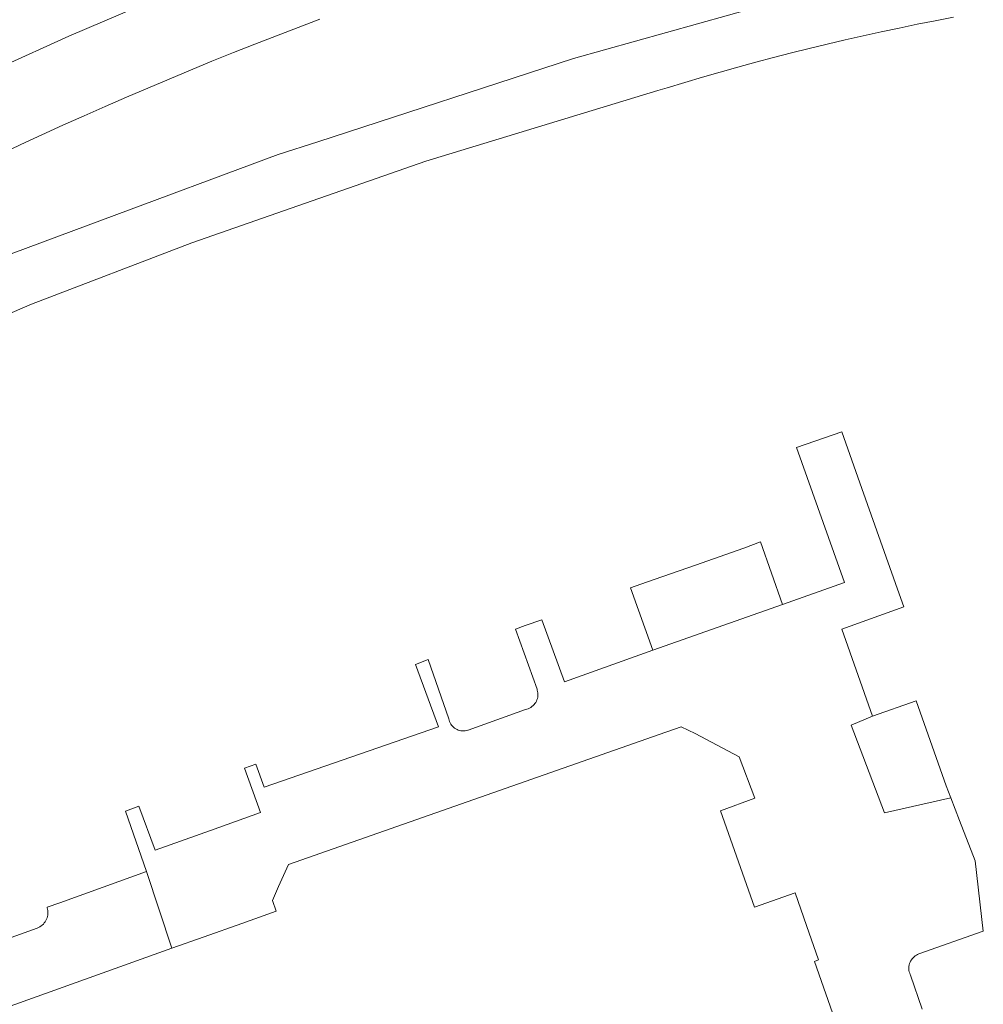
# Model space of a CAD drawing. Extents: x 152825 to 164088, y 457113 to 463005.
# Tile 174 of 256: x 158010 to 158069, y 460391 to 460452. Entities that reach past the tile are written whole.
import ezdxf

# ---------------------------------------------------------------- set-up
doc = ezdxf.new("R2010")
doc.units = 0
doc.header["$LTSCALE"] = 0.5
doc.layers.add('B-PV-VH-GESLOTENVERHARDING_ASFALT-GV', color=251, linetype='CONTINUOUS', lineweight=18)
doc.layers.add('B-PV-VH-OPENVERHARDING_BETONSTRAATSTEEN-GV', color=251, linetype='CONTINUOUS', lineweight=18)

msp = doc.modelspace()

# ---------------------------------------------------------------- linework, layer by layer
at = {"layer": 'B-PV-VH-GESLOTENVERHARDING_ASFALT-GV', "flags": 128}
for points in [[(158016.874, 460452.441), (158012.553, 460450.584), (158008.266, 460448.65)], [(158008.266, 460448.65), (158012.553, 460450.584), (158016.874, 460452.441)], [(158055.408, 460452.43), (158043.861, 460449.203), (158028.011, 460444.045), (158025.556, 460443.246), (158014.661, 460439.189), (158008.995, 460437.08)], [(158000, 460429.555), (158010.253, 460433.966), (158020.187, 460437.773), (158034.699, 460442.845), (158049.098, 460447.212), (158049.674, 460447.39), (158050.769, 460447.721), (158051.866, 460448.045), (158052.965, 460448.361), (158054.066, 460448.669), (158055.169, 460448.97), (158056.275, 460449.263), (158057.382, 460449.548), (158058.492, 460449.826), (158059.603, 460450.095), (158060.716, 460450.357), (158061.832, 460450.611), (158062.948, 460450.858), (158064.067, 460451.096), (158065.187, 460451.327), (158066.308, 460451.549), (158067.432, 460451.764)], [(158008.277, 460443.252), (158009.579, 460443.862), (158010.884, 460444.466), (158012.192, 460445.062), (158013.504, 460445.651), (158014.819, 460446.232), (158016.137, 460446.807), (158017.458, 460447.374), (158018.783, 460447.933), (158020.11, 460448.485), (158021.441, 460449.03), (158022.774, 460449.567), (158024.111, 460450.097), (158025.45, 460450.62), (158026.793, 460451.135), (158028.138, 460451.642)]]:
    msp.add_lwpolyline(points, dxfattribs=at)
at = {"layer": 'B-PV-VH-OPENVERHARDING_BETONSTRAATSTEEN-GV', "flags": 128}
for points in [[(158065.499, 460390.22), (158064.772, 460392.335), (158064.754, 460392.372), (158064.722, 460392.453), (158064.697, 460392.536), (158064.68, 460392.622), (158064.671, 460392.708), (158064.67, 460392.795), (158064.677, 460392.881), (158064.692, 460392.967), (158064.715, 460393.051), (158064.745, 460393.132), (158064.783, 460393.211), (158064.827, 460393.285), (158064.879, 460393.355), (158064.936, 460393.42), (158065, 460393.48), (158065.068, 460393.533), (158065.141, 460393.58), (158065.218, 460393.62), (158065.299, 460393.653), (158069.29, 460395.07), (158068.786, 460399.428), (158067.819, 460401.921), (158067.269, 460403.338), (158063.163, 460402.401), (158061.1, 460407.848), (158062.42, 460408.41), (158060.51, 460413.81), (158064.36, 460415.18), (158064.08, 460416), (158062.917, 460419.269), (158061.754, 460422.538), (158060.52, 460426.05), (158057.7, 460425.07), (158060.68, 460416.69), (158056.84, 460415.33), (158048.795, 460412.504), (158043.305, 460410.526), (158041.914, 460414.385), (158040.88, 460414.02), (158040.28, 460413.81), (158041.605, 460410.078), (158041.624, 460410.02), (158041.644, 460409.935), (158041.656, 460409.848), (158041.661, 460409.76), (158041.657, 460409.673), (158041.646, 460409.586), (158041.626, 460409.5), (158041.599, 460409.417), (158041.564, 460409.337), (158041.523, 460409.259), (158041.474, 460409.187), (158041.419, 460409.118), (158041.358, 460409.055), (158041.291, 460408.998), (158041.22, 460408.948), (158041.144, 460408.903), (158041.064, 460408.867), (158040.982, 460408.837), (158040.897, 460408.815), (158037.343, 460407.542), (158037.31, 460407.531), (158037.227, 460407.509), (158037.143, 460407.495), (158037.057, 460407.489), (158036.972, 460407.491), (158036.887, 460407.5), (158036.803, 460407.518), (158036.721, 460407.543), (158036.642, 460407.576), (158036.566, 460407.617), (158036.494, 460407.664), (158036.427, 460407.717), (158036.366, 460407.777), (158036.31, 460407.842), (158036.26, 460407.912), (158036.218, 460407.986), (158036.182, 460408.064), (158036.154, 460408.145), (158036.133, 460408.228), (158034.86, 460411.911), (158034.06, 460411.61), (158035.49, 460407.75), (158024.68, 460403.99), (158024.17, 460405.43), (158023.47, 460405.18), (158024.46, 460402.42), (158021.35, 460401.31), (158017.91, 460400.09), (158016.898, 460402.825), (158016.07, 460402.51), (158017.39, 460398.76), (158018.96, 460394.001), (158020.952, 460394.714), (158023.29, 460395.55), (158025.42, 460396.3), (158025.19, 460396.97), (158025.574, 460397.833), (158026.188, 460399.211), (158049.188, 460407.273), (158050.55, 460407.75), (158051.41, 460407.33), (158054.15, 460405.88), (158055.11, 460403.31), (158052.99, 460402.54), (158055.091, 460396.547), (158057.62, 460397.44), (158058.33, 460395.409), (158059.07, 460393.29), (158058.824, 460393.177), (158060.93, 460387.16)], [(158005.96, 460389.35), (158018.96, 460394.001), (158017.39, 460398.76), (158012, 460396.83), (158011.21, 460396.55), (158011.221, 460396.52), (158011.223, 460396.515), (158011.245, 460396.427), (158011.26, 460396.338), (158011.266, 460396.248), (158011.265, 460396.157), (158011.256, 460396.067), (158011.238, 460395.979), (158011.213, 460395.892), (158011.181, 460395.807), (158011.141, 460395.726), (158011.094, 460395.649), (158011.04, 460395.576), (158010.981, 460395.508), (158010.915, 460395.446), (158010.844, 460395.389), (158010.769, 460395.34), (158010.689, 460395.297), (158010.606, 460395.261), (158006.02, 460393.607)]]:
    msp.add_lwpolyline(points, dxfattribs=at)
for points in [[(158056.84, 460415.33), (158055.47, 460419.21), (158054.43, 460418.83), (158051.438, 460417.777), (158048.401, 460416.707), (158047.41, 460416.37), (158048.795, 460412.504)], [(158066.979, 460404.084), (158065.13, 460409.35), (158062.42, 460408.41), (158061.1, 460407.848), (158063.163, 460402.401), (158067.269, 460403.338)]]:
    msp.add_lwpolyline(points, close=True, dxfattribs=at)

doc.saveas('drawing.dxf')
